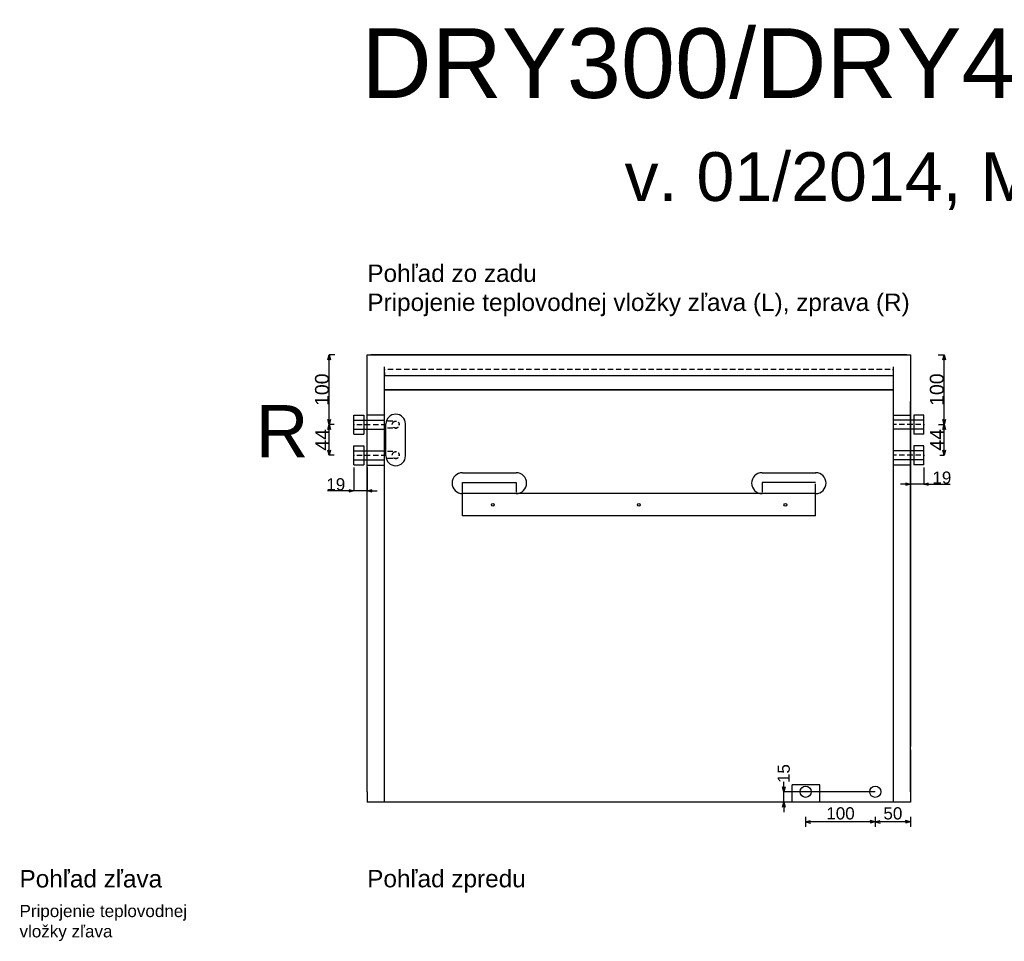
# Model space of a CAD drawing. Extents: x -700 to 2529, y -660 to 2065.
# Tile 4 of 5: x -499 to 915, y 742 to 2065. Entities that reach past the tile are written whole.
import ezdxf

# ---------------------------------------------------------------- set-up
doc = ezdxf.new("R2010")
doc.units = 0
doc.header["$MEASUREMENT"] = 0
doc.linetypes.add('Achse', pattern=[11.5, 0, -4, 7.5, 0])
doc.linetypes.add('Hidden Line', pattern=[19.5611, 14.1111, -5.45])
for name, color, linetype in [('Desky', 7, 'Continuous'), ('Kóty délkové', 7, 'Continuous'), ('Nábytek a zařízení', 7, 'Continuous'), ('Oblouky a kružnice', 7, 'Continuous'), ('Střechy', 7, 'Continuous'), ('Textové bloky', 7, 'Continuous'), ('Zdi', 7, 'Continuous'), ('Čáry', 7, 'Continuous')]:
    doc.layers.add(name, color=color, linetype=linetype)
doc.styles.add('GENERATED_STYLE_1', font='ARIAL.ttf')
doc.dimstyles.new('Dimstyle_4D6', dxfattribs={"dimtxt": 17.5, "dimasz": 7.125, "dimexe": 0.18, "dimexo": 0, "dimgap": 0.09, "dimtad": 1, "dimdec": 0, "dimzin": 0, "dimdsep": 46, "dimtxsty": 'GENERATED_STYLE_1', "dimblk": 'ARROWHEAD_3', "dimblk1": 'ARROWHEAD_3', "dimblk2": 'ARROWHEAD_3', "dimcen": 0.09, "dimclrd": 7, "dimclre": 7, "dimclrt": 7, "dimazin": 0, "dimtfac": 1, "dimtdec": 4, "dimtmove": 0, "dimatfit": 0, "dimfxl": 0, "dimtolj": 1, "dimtzin": 0, "dimarcsym": 0})
doc.dimstyles.new('Peter', dxfattribs={"dimtxt": 20, "dimasz": 7.125, "dimexe": 0.18, "dimexo": 0, "dimgap": 0.09, "dimtad": 1, "dimdec": 0, "dimzin": 0, "dimdsep": 46, "dimtxsty": 'GENERATED_STYLE_1', "dimblk": 'ARROWHEAD_3', "dimblk1": 'ARROWHEAD_3', "dimblk2": 'ARROWHEAD_3', "dimcen": 0.09, "dimclrd": 7, "dimclre": 7, "dimclrt": 7, "dimazin": 0, "dimtfac": 1, "dimtdec": 4, "dimtmove": 0, "dimatfit": 0, "dimfxl": 0, "dimtolj": 1, "dimtzin": 0, "dimarcsym": 0})

# ---------------------------------------------------------------- blocks, each defined once
blk = doc.blocks.new('ARROWHEAD_3')
at = {"color": 0, "linetype": 'Continuous'}
blk.add_line((0, 0), (-1, 0), dxfattribs=at)
blk.add_lwpolyline([(-1, 0.2679), (0, 0), (-1, -0.2679)], dxfattribs=at)
blk = doc.blocks.new('*D178')
at = {"layer": 'Defpoints', "color": 0}
for p in [(-19, 1422.5), (0, 1422.5), (-19, 1389.1)]:
    blk.add_point(p, dxfattribs=at)
at = {"layer": 'Kóty délkové', "color": 7, "linetype": 'Continuous', "lineweight": -2}
for p, q in [((-19, 1422.5), (-19, 1389)), ((0, 1422.5), (0, 1389)), ((-19, 1389.1), (-56.9, 1389.1)), ((-19, 1389.1), (-33.2, 1389.1)), ((0, 1389.1), (-19, 1389.1)), ((0, 1389.1), (14.3, 1389.1))]:
    blk.add_line(p, q, dxfattribs=at)
at = {"layer": 'Kóty délkové', "color": 7, "lineweight": -2, "xscale": 7.124999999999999, "yscale": 7.124999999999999, "zscale": 7.124999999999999}
blk.add_blockref('ARROWHEAD_3', (-19, 1389.1), dxfattribs=at)
at = {"layer": 'Kóty délkové', "color": 7, "lineweight": -2, "xscale": 7.124999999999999, "yscale": 7.124999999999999, "zscale": 7.124999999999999, "rotation": 180}
blk.add_blockref('ARROWHEAD_3', (0, 1389.1), dxfattribs=at)
at = {"layer": 'Kóty délkové', "color": 7, "linetype": 'Continuous', "insert": (-45.1, 1398.2), "char_height": 17.5, "attachment_point": 5, "style": 'GENERATED_STYLE_1'}
blk.add_mtext('\\A1;19', dxfattribs=at)
blk = doc.blocks.new('*D179')
at = {"layer": 'Defpoints', "color": 0}
for p in [(780, 1584), (799, 1422.5), (780, 1398.7)]:
    blk.add_point(p, dxfattribs=at)
at = {"layer": 'Kóty délkové', "color": 7, "linetype": 'Continuous', "lineweight": -2}
for p, q in [((780, 1584), (780, 1398.6)), ((799, 1422.5), (799, 1398.6)), ((780, 1398.7), (765.8, 1398.7)), ((799, 1398.7), (780, 1398.7)), ((799, 1398.7), (836.9, 1398.7)), ((799, 1398.7), (813.3, 1398.7))]:
    blk.add_line(p, q, dxfattribs=at)
at = {"layer": 'Kóty délkové', "color": 7, "lineweight": -2, "xscale": 7.124999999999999, "yscale": 7.124999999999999, "zscale": 7.124999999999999}
blk.add_blockref('ARROWHEAD_3', (780, 1398.7), dxfattribs=at)
at = {"layer": 'Kóty délkové', "color": 7, "lineweight": -2, "xscale": 7.124999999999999, "yscale": 7.124999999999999, "zscale": 7.124999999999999, "rotation": 180}
blk.add_blockref('ARROWHEAD_3', (799, 1398.7), dxfattribs=at)
at = {"layer": 'Kóty délkové', "color": 7, "linetype": 'Continuous', "insert": (825.1, 1407.8), "char_height": 17.5, "attachment_point": 5, "style": 'GENERATED_STYLE_1'}
blk.add_mtext('\\A1;19', dxfattribs=at)
blk = doc.blocks.new('*D186')
at = {"layer": 'Defpoints', "color": 0}
for p in [(598.1, 957), (729.5, 957), (780, 942)]:
    blk.add_point(p, dxfattribs=at)
at = {"layer": 'Kóty délkové', "color": 7, "linetype": 'Continuous', "lineweight": -2}
for p, q in [((598.1, 964.1), (598.1, 971.2)), ((729.5, 957), (597.9, 957)), ((598.1, 942), (598.1, 957)), ((780, 942), (597.9, 942)), ((598.1, 942), (598.1, 927.7))]:
    blk.add_line(p, q, dxfattribs=at)
at = {"layer": 'Kóty délkové', "color": 7, "lineweight": -2, "xscale": 7.124999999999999, "yscale": 7.124999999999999, "zscale": 7.124999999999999}
for p, rotation in [((598.1, 957), 270), ((598.1, 942), 90)]:
    blk.add_blockref('ARROWHEAD_3', p, dxfattribs=dict(at, rotation=rotation))
at = {"layer": 'Kóty délkové', "color": 7, "linetype": 'Continuous', "insert": (598.1, 983.1), "char_height": 17.5, "attachment_point": 5, "rotation": 90, "style": 'GENERATED_STYLE_1'}
blk.add_mtext('\\A1;15', dxfattribs=at)
blk = doc.blocks.new('*D44')
at = {"layer": 'Kóty délkové', "color": 7, "linetype": 'Continuous'}
for p, q in [((10572.3, 3411.5), (10472.3, 3411.5)), ((10572.3, 3411.5), (10565, 3413.5)), ((10572.3, 3411.5), (10565, 3409.6)), ((10572.3, 3418.6), (10572.3, 3404.5)), ((10572.3, 3411.5), (10579.5, 3413.5)), ((10622.7, 3411.5), (10572.3, 3411.5)), ((10572.3, 3411.5), (10579.5, 3409.6)), ((10622.7, 3411.5), (10615.5, 3413.5)), ((10622.7, 3411.5), (10615.5, 3409.6)), ((10622.7, 3418.6), (10622.7, 3404.5))]:
    blk.add_line(p, q, dxfattribs=at)
at = {"layer": 'Kóty délkové', "color": 7, "style": 'GENERATED_STYLE_1', "oblique": 0}
blk.add_text('50', height=17.5, dxfattribs=at).set_placement((10584, 3415))
blk = doc.blocks.new('*D45')
at = {"layer": 'Kóty délkové', "color": 7, "linetype": 'Continuous'}
for p, q in [((10472.3, 3418.6), (10472.3, 3404.5)), ((10472.3, 3411.5), (10479.5, 3413.5)), ((10572.3, 3411.5), (10472.3, 3411.5)), ((10472.3, 3411.5), (10479.5, 3409.6)), ((10572.3, 3411.5), (10565, 3413.5)), ((10572.3, 3411.5), (10565, 3409.6))]:
    blk.add_line(p, q, dxfattribs=at)
at = {"layer": 'Kóty délkové', "color": 7, "style": 'GENERATED_STYLE_1', "oblique": 0}
blk.add_text('100', height=17.5, dxfattribs=at).set_placement((10502, 3415))
blk = doc.blocks.new('*D246')
at = {"color": 7, "linetype": 'Continuous', "lineweight": -2}
for p, q in [((-46.4, 1584), (-54.6, 1584)), ((-54.5, 1491.4), (-54.5, 1576.9)), ((-47.3, 1484.3), (-54.6, 1484.3))]:
    blk.add_line(p, q, dxfattribs=at)
at = {"layer": 'Defpoints', "color": 0}
for p in [(-54.5, 1584), (-46.4, 1584), (-47.3, 1484.3)]:
    blk.add_point(p, dxfattribs=at)
at = {"color": 7, "lineweight": -2, "xscale": 7.124999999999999, "yscale": 7.124999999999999, "zscale": 7.124999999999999}
for p, rotation in [((-54.5, 1584), 90), ((-54.5, 1484.3), 270)]:
    blk.add_blockref('ARROWHEAD_3', p, dxfattribs=dict(at, rotation=rotation))
at = {"color": 7, "linetype": 'Continuous', "lineweight": 0, "insert": (-64.8, 1534.1), "char_height": 20, "attachment_point": 5, "rotation": 90, "style": 'GENERATED_STYLE_1'}
blk.add_mtext('\\A1;100', dxfattribs=at)
blk = doc.blocks.new('*D247')
at = {"color": 7, "linetype": 'Continuous', "lineweight": -2}
for p, q in [((-47.3, 1484.3), (-54.6, 1484.3)), ((-54.5, 1447.3), (-54.5, 1477.2)), ((-47.3, 1440.2), (-54.6, 1440.2))]:
    blk.add_line(p, q, dxfattribs=at)
at = {"layer": 'Defpoints', "color": 0}
for p in [(-54.5, 1484.3), (-47.3, 1484.3), (-47.3, 1440.2)]:
    blk.add_point(p, dxfattribs=at)
at = {"color": 7, "lineweight": -2, "xscale": 7.124999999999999, "yscale": 7.124999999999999, "zscale": 7.124999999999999}
for p, rotation in [((-54.5, 1484.3), 90), ((-54.5, 1440.2), 270)]:
    blk.add_blockref('ARROWHEAD_3', p, dxfattribs=dict(at, rotation=rotation))
at = {"color": 7, "linetype": 'Continuous', "lineweight": 0, "insert": (-64.6, 1462.2), "char_height": 20, "attachment_point": 5, "rotation": 90, "style": 'GENERATED_STYLE_1'}
blk.add_mtext('\\A1;44', dxfattribs=at)
blk = doc.blocks.new('*D251')
at = {"color": 7, "linetype": 'Continuous', "lineweight": -2}
for p, q in [((819.9, 1584), (828.5, 1584)), ((828.3, 1491.5), (828.3, 1576.9)), ((820.2, 1484.3), (828.5, 1484.3))]:
    blk.add_line(p, q, dxfattribs=at)
at = {"layer": 'Defpoints', "color": 0}
for p in [(819.9, 1584), (828.3, 1584), (820.2, 1484.3)]:
    blk.add_point(p, dxfattribs=at)
at = {"color": 7, "lineweight": -2, "xscale": 7.124999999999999, "yscale": 7.124999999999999, "zscale": 7.124999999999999}
for p, rotation in [((828.3, 1584), 90), ((828.3, 1484.3), 270)]:
    blk.add_blockref('ARROWHEAD_3', p, dxfattribs=dict(at, rotation=rotation))
at = {"color": 7, "linetype": 'Continuous', "lineweight": 0, "insert": (818, 1534.2), "char_height": 20, "attachment_point": 5, "rotation": 90, "style": 'GENERATED_STYLE_1'}
blk.add_mtext('\\A1;100', dxfattribs=at)
blk = doc.blocks.new('*D252')
at = {"color": 7, "linetype": 'Continuous', "lineweight": -2}
for p, q in [((828.5, 1484.3), (828.1, 1484.3)), ((828.3, 1447.2), (828.3, 1477.2)), ((822.1, 1440), (828.5, 1440))]:
    blk.add_line(p, q, dxfattribs=at)
at = {"layer": 'Defpoints', "color": 0}
for p in [(828.3, 1484.3), (828.5, 1484.3), (822.1, 1440)]:
    blk.add_point(p, dxfattribs=at)
at = {"color": 7, "lineweight": -2, "xscale": 7.124999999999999, "yscale": 7.124999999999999, "zscale": 7.124999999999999}
for p, rotation in [((828.3, 1484.3), 90), ((828.3, 1440), 270)]:
    blk.add_blockref('ARROWHEAD_3', p, dxfattribs=dict(at, rotation=rotation))
at = {"color": 7, "linetype": 'Continuous', "lineweight": 0, "insert": (818.2, 1462.2), "char_height": 20, "attachment_point": 5, "rotation": 90, "style": 'GENERATED_STYLE_1'}
blk.add_mtext('\\A1;44', dxfattribs=at)
blk = doc.blocks.new('DIM_24', base_point=(10572.3, 3411.5))
at = {"layer": 'Kóty délkové', "color": 7, "linetype": 'Continuous'}
dim = blk.add_linear_dim(base=(10572.3, 3411.5), p1=(10622.7, 3439.8), p2=(10572.3, 3454.8), angle=180, dimstyle='Dimstyle_4D6', dxfattribs=at)
dim.commit()
dim.dimension.update_dxf_attribs({"geometry": '*D44', "text_midpoint": (10590.8, 3423.8)})
dim = blk.add_aligned_dim(p1=(10572.3, 3454.8), p2=(10472.3, 3454.8), distance=43.2, dimstyle='Dimstyle_4D6', dxfattribs=at)
dim.commit()
dim.dimension.update_dxf_attribs({"geometry": '*D45', "text_midpoint": (10508.8, 3423.8)})

msp = doc.modelspace()

# ---------------------------------------------------------------- linework, layer by layer
at = {"layer": 'Desky', "color": 7, "linetype": 'Continuous'}
for p, q in [((775, 1584), (5, 1584)), ((755, 1554), (25, 1554)), ((755, 1534), (25, 1534)), ((0, 957), (0, 962)), ((780, 957), (780, 962))]:
    msp.add_line(p, q, dxfattribs=at)
at = {"layer": 'Desky', "color": 7, "linetype": 'Achse'}
msp.add_line((755, 1563), (25, 1563), dxfattribs=at)
at = {"layer": 'Nábytek a zařízení', "color": 7, "linetype": 'Continuous'}
for p, q in [((605.4, 942), (605, 942)), ((606.5, 942), (605.4, 942)), ((608.3, 942), (606.5, 942)), ((610.8, 942), (608.3, 942)), ((613.9, 942), (610.8, 942)), ((617.5, 942), (613.9, 942)), ((621.4, 942), (617.5, 942)), ((625.7, 942), (621.4, 942)), ((630, 942), (625.7, 942)), ((634.3, 942), (630, 942)), ((638.6, 942), (634.3, 942)), ((642.5, 942), (638.6, 942)), ((646.1, 942), (642.5, 942)), ((649.2, 942), (646.1, 942)), ((651.7, 942), (649.2, 942)), ((653.5, 942), (651.7, 942)), ((654.6, 942), (653.5, 942)), ((655, 942), (654.6, 942))]:
    msp.add_line(p, q, dxfattribs=at)
at = {"layer": 'Oblouky a kružnice', "color": 1, "linetype": 'Achse'}
for centre in [(41, 1484), (41, 1440.2)]:
    msp.add_circle(centre, 5, dxfattribs=at)
at = {"layer": 'Oblouky a kružnice', "color": 7, "linetype": 'Continuous'}
for centre, radius in [((180.4, 1369), 2), ((390, 1369), 2), ((600.4, 1369), 2), ((629.5, 957), 8), ((729.5, 957), 8)]:
    msp.add_circle(centre, radius, dxfattribs=at)
for centre, radius, start, end in [((41, 1485), 14, 0, 180), ((41, 1439), 14, 180, 0), ((136.9, 1400), 15, 90, 270), ((213.9, 1400), 15, 270, 90), ((566.9, 1400), 15, 90, 270), ((643.9, 1400), 15, 270, 90)]:
    msp.add_arc(centre, radius, start, end, dxfattribs=at)
at = {"layer": 'Střechy', "color": 7, "linetype": 'Continuous'}
for p, q in [((0, 1584), (780, 1584)), ((780, 1584), (780, 1517)), ((0, 1509.9), (0, 1517)), ((780, 1509.9), (780, 1517)), ((780, 1509.9), (780, 1517))]:
    msp.add_line(p, q, dxfattribs=at)
at = {"layer": 'Zdi', "color": 7, "linetype": 'Continuous'}
for p, q in [((0, 1022), (0, 1584)), ((0, 1584), (5, 1584)), ((25, 1584), (755, 1584)), ((775, 1584), (780, 1584)), ((25, 942), (25, 1567)), ((755, 1567), (755, 942)), ((25, 1534), (755, 1534)), ((780, 1517), (780, 1022)), ((0, 962), (0, 1509.9)), ((780, 962), (780, 1509.9)), ((0, 957), (0, 1017)), ((780, 1017), (780, 957)), ((0, 957), (0, 942)), ((780, 957), (780, 942)), ((25, 942), (0, 942)), ((605, 942), (25, 942)), ((755, 942), (655, 942)), ((780, 942), (755, 942))]:
    msp.add_line(p, q, dxfattribs=at)
at = {"layer": 'Čáry', "color": 7, "linetype": 'Achse'}
for p, q in [((25, 1563), (25, 1554)), ((755, 1563), (755, 1554))]:
    msp.add_line(p, q, dxfattribs=at)
at = {"layer": 'Čáry', "color": 1, "linetype": 'Continuous'}
for p, q in [((-19, 1470.5), (-19, 1497.5)), ((-19, 1497.5), (-5, 1497.5)), ((-19, 1490.5), (25, 1490.5)), ((-5, 1497.5), (-5, 1470.5)), ((799, 1490.5), (755, 1490.5)), ((799, 1497.5), (785, 1497.5)), ((785, 1497.5), (785, 1470.5)), ((799, 1470.5), (799, 1497.5)), ((-19, 1477.5), (25, 1477.5)), ((-19, 1470.5), (-5, 1470.5)), ((799, 1477.5), (755, 1477.5)), ((799, 1470.5), (785, 1470.5)), ((-19, 1426.5), (-19, 1453.5)), ((-19, 1453.5), (-5, 1453.5)), ((-19, 1446.5), (25, 1446.5)), ((-5, 1453.5), (-5, 1426.5)), ((799, 1446.5), (755, 1446.5)), ((799, 1453.5), (785, 1453.5)), ((785, 1453.5), (785, 1426.5)), ((799, 1426.5), (799, 1453.5)), ((-19, 1433.5), (25, 1433.5)), ((799, 1433.5), (755, 1433.5)), ((-19, 1426.5), (-5, 1426.5)), ((799, 1426.5), (785, 1426.5))]:
    msp.add_line(p, q, dxfattribs=at)
at = {"layer": 'Čáry', "color": 7, "linetype": 'Continuous'}
for p, q in [((25, 1497.5), (0, 1497.5)), ((27, 1439), (27, 1485)), ((55, 1439), (55, 1485)), ((755, 1497.5), (780, 1497.5)), ((25, 1425.5), (0, 1425.5)), ((136.9, 1415), (214, 1415)), ((566.9, 1415), (644, 1415)), ((755, 1426.5), (780, 1426.5)), ((136.9, 1401), (213.9, 1401)), ((136.9, 1353), (136.9, 1401)), ((643.9, 1401), (566.9, 1401)), ((643.9, 1385), (136.9, 1385)), ((643.9, 1353), (643.9, 1385)), ((643.9, 1353), (136.9, 1353)), ((610, 942), (610, 967)), ((650, 967), (610, 967)), ((650, 942), (650, 967))]:
    msp.add_line(p, q, dxfattribs=at)
at = {"layer": 'Čáry', "color": 1, "linetype": 'Achse'}
for p, q in [((41, 1489), (25, 1489)), ((-19, 1484), (25, 1484)), ((41, 1479), (25, 1479)), ((799, 1484), (755, 1484)), ((41, 1445.2), (25, 1445.2)), ((-19, 1440), (25, 1440)), ((41, 1435.2), (25, 1435.2)), ((799, 1440), (755, 1440))]:
    msp.add_line(p, q, dxfattribs=at)
at = {"layer": 'Čáry', "color": 7, "linetype": 'Hidden Line'}
for p, q in [((213.9, 1401), (213.9, 1385)), ((566.9, 1401), (566.9, 1385)), ((643.9, 1385), (643.9, 1401))]:
    msp.add_line(p, q, dxfattribs=at)

# ---------------------------------------------------------------- block references
at = {"layer": 'Kóty délkové', "color": 7, "linetype": 'Continuous'}
msp.add_blockref('DIM_24', (729.5, 913.8), dxfattribs=at)

# ---------------------------------------------------------------- texts
at = {"layer": 'Textové bloky', "color": 7, "style": 'GENERATED_STYLE_1'}
for s, insert, char_height, width, attachment_point in [('{DRY300/DRY400 Metal, Silver}', (942.7, 1993.6), 100, 3018.994, 5), ('{v. 01/2014, Microwell s.r.o.}', (951, 1833.5), 70, 3005.141, 5), ('{Pohľad zo zadu\\PPripojenie teplovodnej vložky zľava (L), zprava (R)}', (0.2, 1713.8), 25, 1107.706, 1), ('{\\C1;R}', (-160, 1512), 75, 291.06, 1), ('{Pohľad zľava}', (-499.2, 844.7), 25, 436.226, 1), ('{Pohľad zpredu}', (0, 844.9), 25, 291.06, 1), ('{Pripojenie teplovodnej vložky zľava}', (-499.2, 794.7), 17.5, 255.516, 1)]:
    msp.add_mtext(s, dxfattribs=dict(at, insert=insert, char_height=char_height, width=width, attachment_point=attachment_point))

# ---------------------------------------------------------------- dimensions: what is measured, and where the dimension line sits
at = {"linetype": 'Continuous', "lineweight": 0}
for base, p1, p2, picture, middle in [((-54.5, 1584), (-47.3, 1484.3), (-46.4, 1584), '*D246', (-64.8, 1534.1)), ((828.3, 1584), (820.2, 1484.3), (819.9, 1584), '*D251', (818, 1534.2)), ((-54.5, 1484.3), (-47.3, 1440.2), (-47.3, 1484.3), '*D247', (-64.6, 1462.2)), ((828.3, 1484.3), (822.1, 1440), (828.5, 1484.3), '*D252', (818.2, 1462.2))]:
    dim = msp.add_linear_dim(base=base, p1=p1, p2=p2, angle=90, dimstyle='Peter', dxfattribs=at)
    dim.commit()
    dim.dimension.update_dxf_attribs({"geometry": picture, "text_midpoint": middle})
at = {"layer": 'Kóty délkové', "color": 7, "linetype": 'Continuous'}
for base, p1, p2, picture, middle, dimtype in [((780, 1398.7), (799, 1422.5), (780, 1584), '*D179', (825.1, 1398.7), 160), ((-19, 1389.1), (0, 1422.5), (-19, 1422.5), '*D178', (-45.1, 1389.1), 161)]:
    dim = msp.add_linear_dim(base=base, p1=p1, p2=p2, angle=180, dimstyle='Dimstyle_4D6', dxfattribs=at)
    dim.commit()
    dim.dimension.update_dxf_attribs({"geometry": picture, "text_midpoint": middle, "dimtype": dimtype})
dim = msp.add_linear_dim(base=(598.1, 957), p1=(780, 942), p2=(729.5, 957), angle=90, dimstyle='Dimstyle_4D6', dxfattribs=at)
dim.commit()
dim.dimension.update_dxf_attribs({"geometry": '*D186', "text_midpoint": (598.1, 983.1), "text_rotation": 90})

doc.saveas('drawing.dxf')
